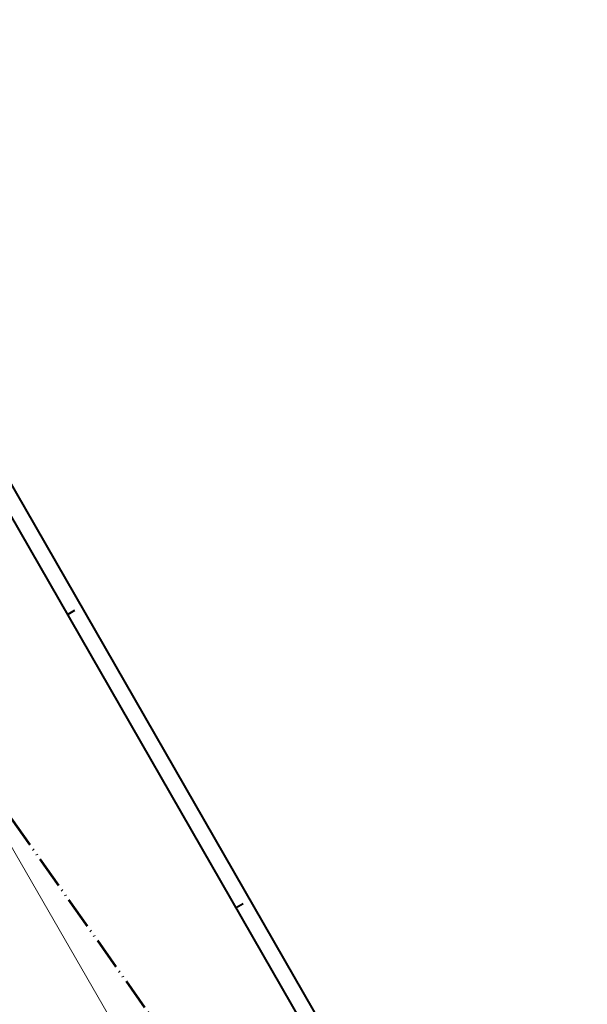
# Model space of a CAD drawing. Header units: metres. Extents: x 148742 to 148951, y 485553 to 485794.
# Tile 53 of 53: x 148880 to 148951, y 485672 to 485794. Entities that reach past the tile are written whole.
import ezdxf

# ---------------------------------------------------------------- set-up
doc = ezdxf.new("R2010")
doc.units = ezdxf.units.M
doc.header["$MEASUREMENT"] = 0
doc.linetypes.add('bladgr', pattern=[6.12, 4, -0.66, 0.07, -0.66, 0.07, -0.66])
for name, color, linetype, lineweight in [('TOP-L-topo objecten vlak', 7, 'Continuous', 0), ('WVB-alg-bladgrens', 2, 'bladgr', 53), ('WVB-alg-onderhoek', 7, 'Continuous', 30)]:
    doc.layers.add(name, color=color, linetype=linetype, lineweight=lineweight)

msp = doc.modelspace()

# ---------------------------------------------------------------- linework, layer by layer
at = {"layer": 'TOP-L-topo objecten vlak', "color": 7, "linetype": 'Continuous', "lineweight": 0, "flags": 128}
msp.add_lwpolyline([(148910.33, 485637.476), (148868.61, 485709.73), (148868.735, 485709.819)], dxfattribs=at)
at = {"layer": 'WVB-alg-bladgrens', "linetype": 'bladgr'}
msp.add_line((148822.123, 485775.919), (148917.043, 485641.314), dxfattribs=at)
at = {"layer": 'WVB-alg-onderhoek', "lineweight": 40}
for p, q in [((148950.612, 485612.161), (148845.998, 485794.249)), ((148886.976, 485720.916), (148886.109, 485720.418)), ((148907.899, 485684.498), (148907.032, 485684))]:
    msp.add_line(p, q, dxfattribs=at)
at = {"layer": 'WVB-alg-onderhoek', "lineweight": 40, "flags": 128}
msp.add_lwpolyline([(148746.715, 485732.596), (148848.34, 485555.71), (148947.881, 485612.899), (148846.257, 485789.785)], close=True, dxfattribs=at)

doc.saveas('drawing.dxf')
